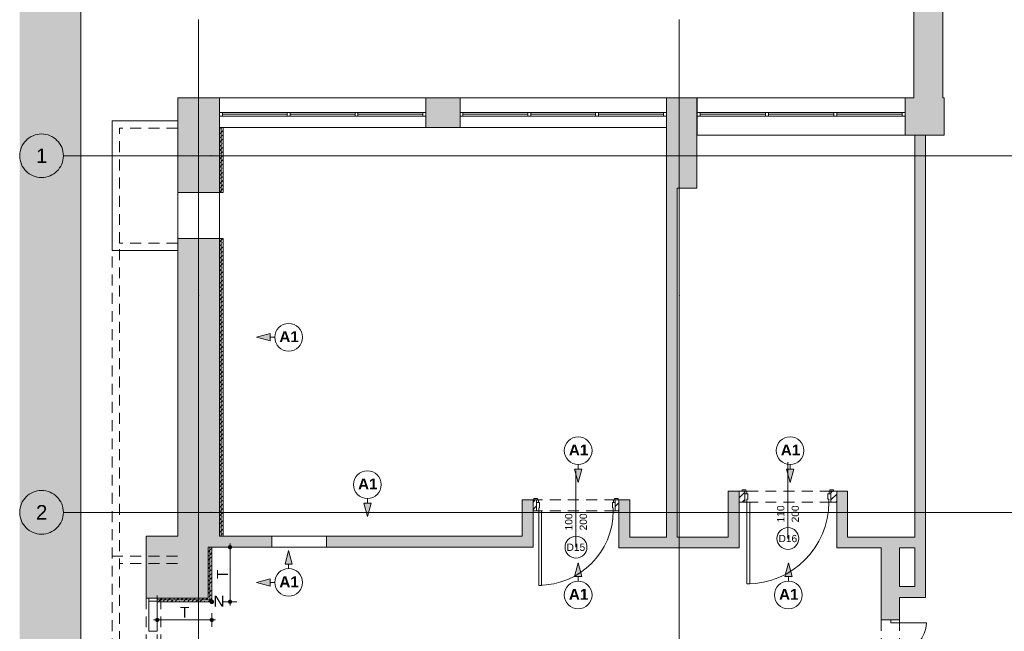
# Paper-space layout 'A-45 WYKOŃCZENIA ŚCIAN - PIĘTRO 0' of a CAD drawing. Header units: millimetres. Extents: x 0 to 500, y 0 to 400.
# Tile 4 of 15: x 90 to 226, y 261 to 345. Entities that reach past the tile are written whole.
import ezdxf
from ezdxf.xclip import XClip

# ---------------------------------------------------------------- set-up
doc = ezdxf.new("R2010")
doc.units = ezdxf.units.MM
doc.header["$MEASUREMENT"] = 0
doc.header["$XCLIPFRAME"] = 0
for name, pattern in [('DASHDOTX2', [1000, 500, -250, 0, -250]), ('Przer. długie kreski', [2.5, 1.5, -1]), ('PRZERYWANA_DU_A', [550, 350, -200])]:
    doc.linetypes.add(name, pattern=pattern)
for name, color, linetype, lineweight in [('0_Nr_pióra__2', 8, 'Continuous', 13), ('A__OKŁADZINY ŚCIAN_Nr_pióra__1', 7, 'Continuous', 20), ('A_ściany proj_Nr_pióra__1', 7, 'Continuous', 20), ('A_ściany proj_Nr_pióra__2', 8, 'Continuous', 13), ('A_ściany_Nr_pióra__1', 7, 'Continuous', 20), ('AR P NAROŻNIKI_Nr_pióra__1', 7, 'Continuous', 20), ('AR P NAROŻNIKI_Nr_pióra__2', 8, 'Continuous', 13), ('Drzwi Archicad_Nr_pióra__1', 7, 'Continuous', 20), ('Drzwi Archicad_Nr_pióra__3', 252, 'Continuous', 13), ('Znaczniki drzwi Archicada_Nr_pióra__3', 252, 'Continuous', 13)]:
    doc.layers.add(name, color=color, linetype=linetype, lineweight=lineweight)
for name, color, linetype in [('A__OKŁADZINY ŚCIAN', 7, 'Continuous'), ('A_podrys', 7, 'Continuous'), ('A_ściany', 7, 'Continuous'), ('A_ściany proj', 7, 'Continuous'), ('AR P NAROŻNIKI', 7, 'Continuous')]:
    doc.layers.add(name, color=color, linetype=linetype)
for name, color, linetype, lineweight, true_color in [('A__OKŁADZINY ŚCIAN_Nr_pióra__7', 7, 'Continuous', 18, 0x171717), ('A_osie_Nr_pióra__16', 7, 'Continuous', 5, 0x0f0f0f), ('A_osie_Nr_pióra__76', 7, 'Continuous', 5, 0x2d2d2d), ('A_ściany proj_Nr_pióra__10', 7, 'Continuous', 13, 0x4b4b4b), ('A_ściany_Nr_pióra__10', 7, 'Continuous', 13, 0x4b4b4b), ('A_ściany_Nr_pióra__19', 7, 'Continuous', 5, 0x191919), ('AR P NAROŻNIKI_Nr_pióra__7', 7, 'Continuous', 18, 0x171717), ('Okna Archicada_Nr_pióra__19', 7, 'Continuous', 5, 0x191919)]:
    doc.layers.add(name, color=color, linetype=linetype, lineweight=lineweight, true_color=true_color)
doc.styles.add('STYL_AUTOMATYCZNY_1', font='arial.ttf')
doc.styles.add('STYL_AUTOMATYCZNY_3', font='arial.ttf')
doc.styles.add('STYL_AUTOMATYCZNY_4', font='arial.ttf')
doc.styles.add('STYL_AUTOMATYCZNY_5', font='arial.ttf')
pattern_1 = [(45, (-1528.3808, -204.0283), (-0.49497475, 0.49497475), [])]
pattern_2 = [(45, (-1528.3808, -204.0283), (-0.57024626, 0.57024626), []), (45, (-1527.8106, -204.0283), (-0.57024626, 0.57024626), [0.40323, -0.20161])]

# ---------------------------------------------------------------- blocks, each defined once
blk = doc.blocks.new('Rysunek_1_1', base_point=(-1528.38, -204.03))
at = {"linetype": 'Continuous', "lineweight": 0, "true_color": 0x484848}
blk.add_hatch(color=251, dxfattribs=at).paths.add_polyline_path([(90.36, 98.76), (340.81, 98.76), (340.81, 175.05), (248.75, 175.05), (248.75, 105.05), (213.75, 105.05), (213.75, 175.05), (98.75, 175.05), (98.75, 383.86), (90.36, 383.86)])
at = {"layer": 'A__OKŁADZINY ŚCIAN', "linetype": 'Continuous', "lineweight": 0, "true_color": 0x000000}
for points in [[(122.89, 301.11), (124.75, 300.61), (124.75, 301.61)], [(167.04, 281.13), (167.54, 283), (166.54, 283)], [(196.14, 281.13), (196.64, 283), (195.64, 283)], [(138.1, 276.46), (138.6, 278.32), (137.6, 278.32)], [(127.29, 271.82), (126.79, 269.95), (127.79, 269.95)], [(167.04, 270.09), (166.54, 268.23), (167.54, 268.23)], [(195.9, 270.09), (195.4, 268.23), (196.4, 268.23)], [(122.89, 267.42), (124.75, 266.92), (124.75, 267.92)]]:
    blk.add_hatch(color=18, dxfattribs=at).paths.add_polyline_path(points)
at = {"layer": 'A__OKŁADZINY ŚCIAN', "linetype": 'Continuous', "lineweight": 0, "true_color": 0x171717}
for points in [[(118.99, 272.26), (119.01, 272.16), (119.06, 272.08), (119.15, 272.02), (119.24, 272.01), (119.34, 272.02), (119.42, 272.08), (119.47, 272.16), (119.49, 272.26), (119.47, 272.35), (119.42, 272.43), (119.34, 272.49), (119.24, 272.51), (119.15, 272.49), (119.06, 272.43), (119.01, 272.35)], [(118.99, 264.76), (119.01, 264.66), (119.06, 264.58), (119.15, 264.52), (119.24, 264.51), (119.34, 264.52), (119.42, 264.58), (119.47, 264.66), (119.49, 264.76), (119.47, 264.85), (119.42, 264.93), (119.34, 264.99), (119.24, 265.01), (119.15, 264.99), (119.06, 264.93), (119.01, 264.85)], [(108.99, 262.26), (109.01, 262.16), (109.06, 262.08), (109.15, 262.02), (109.24, 262.01), (109.34, 262.02), (109.42, 262.08), (109.47, 262.16), (109.49, 262.26), (109.47, 262.35), (109.42, 262.43), (109.34, 262.49), (109.24, 262.51), (109.15, 262.49), (109.06, 262.43), (109.01, 262.35)], [(116.49, 262.26), (116.51, 262.16), (116.56, 262.08), (116.65, 262.02), (116.74, 262.01), (116.84, 262.02), (116.92, 262.08), (116.97, 262.16), (116.99, 262.26), (116.97, 262.35), (116.92, 262.43), (116.84, 262.49), (116.74, 262.51), (116.65, 262.49), (116.56, 262.43), (116.51, 262.35)]]:
    blk.add_hatch(color=250, dxfattribs=at).paths.add_polyline_path(points)
at = {"layer": 'A_ściany', "linetype": 'Continuous', "lineweight": 0, "true_color": 0x000000}
for points in [[(213.11, 334), (217.11, 334), (217.11, 349.72), (214.41, 349.72), (213.11, 349.72)], [(117.79, 334), (112.08, 334), (117.79, 329.95)], [(112.08, 334), (112.08, 321), (113.38, 321), (117.79, 321), (117.79, 329.95)], [(150.82, 329.95), (150.82, 334), (146.12, 334), (146.12, 329.95)], [(183.35, 321.58), (183.35, 334), (179.15, 329.95), (179.15, 321.58)], [(183.35, 334), (179.15, 334), (179.15, 329.95)], [(211.93, 328.88), (214.75, 328.88), (217.31, 328.88), (217.31, 334), (211.93, 334)], [(213.25, 328.88), (213.25, 266.86), (214.75, 265.36), (214.75, 328.88)], [(180.65, 273.66), (180.65, 321.58), (179.15, 321.58), (179.15, 273.66)], [(112.08, 273.76), (117.79, 273.76), (117.79, 314.7), (113.38, 314.7), (112.08, 314.7)], [(187.64, 279.96), (187.64, 273.66), (189.14, 272.16), (189.14, 279.96)], [(204.04, 273.66), (204.04, 279.96), (202.54, 279.96), (202.54, 272.16)], [(159.34, 278.76), (159.34, 273.76), (160.84, 272.26), (160.84, 278.76)], [(174.14, 273.66), (174.14, 278.76), (172.64, 278.76), (172.64, 272.16)], [(107.74, 273.76), (116.24, 272.26), (124.99, 272.26), (124.99, 272.46), (124.99, 273.76)], [(107.74, 273.76), (107.74, 265.26), (116.24, 265.26), (116.24, 272.26)], [(159.34, 273.76), (132.49, 273.76), (132.49, 272.46), (132.49, 272.26), (160.84, 272.26)], [(187.64, 273.66), (174.14, 273.66), (172.64, 272.16), (189.14, 272.16)], [(213.25, 273.66), (204.04, 273.66), (202.54, 272.16), (213.25, 272.16)], [(208.64, 262.26), (211.14, 262.26), (211.14, 272.16), (208.64, 272.16)], [(213.25, 266.86), (211.14, 266.86), (211.14, 265.36), (214.75, 265.36)]]:
    blk.add_hatch(color=18, dxfattribs=at).paths.add_polyline_path(points)
at = {"layer": 'A_ściany proj', "linetype": 'Continuous', "lineweight": 0, "true_color": 0x4b4b4b}
h = blk.add_hatch(dxfattribs=at)
h.set_pattern_fill('FP_65_0001', color=251, style=0, pattern_type=2)
h.set_pattern_definition(pattern_2)
h.paths.add_polyline_path([(117.79, 329.95), (117.79, 321), (118.04, 321), (118.04, 329.95)])
h = blk.add_hatch(dxfattribs=at)
h.set_pattern_fill('FP_65_0001', color=251, style=0, pattern_type=2)
h.set_pattern_definition(pattern_2)
h.paths.add_polyline_path([(118.29, 321), (118.29, 329.95), (118.04, 329.95), (118.04, 321)])
h = blk.add_hatch(dxfattribs=at)
h.set_pattern_fill('FP_65_0001', color=251, style=0, pattern_type=2)
h.set_pattern_definition(pattern_2)
h.paths.add_polyline_path([(117.79, 314.7), (117.79, 273.76), (118.04, 273.76), (118.04, 314.7)])
h = blk.add_hatch(dxfattribs=at)
h.set_pattern_fill('FP_65_0001', color=251, style=0, pattern_type=2)
h.set_pattern_definition(pattern_2)
h.paths.add_polyline_path([(118.29, 273.76), (118.29, 314.7), (118.04, 314.7), (118.04, 273.76)])
at = {"layer": 'A_ściany proj', "linetype": 'Continuous', "lineweight": 0, "true_color": 0x000000}
h = blk.add_hatch(dxfattribs=at)
h.set_pattern_fill('bloczki_ceramiczne_0001', color=18, style=0, pattern_type=2)
h.set_pattern_definition(pattern_1)
h.paths.add_polyline_path([(189.14, 278.46), (189.94, 278.46), (189.94, 279.96), (189.14, 279.96)])
h = blk.add_hatch(dxfattribs=at)
h.set_pattern_fill('bloczki_ceramiczne_0001', color=18, style=0, pattern_type=2)
h.set_pattern_definition(pattern_1)
h.paths.add_polyline_path([(201.74, 278.46), (202.54, 278.46), (202.54, 279.96), (201.74, 279.96)])
h = blk.add_hatch(dxfattribs=at)
h.set_pattern_fill('bloczki_ceramiczne_0001', color=18, style=0, pattern_type=2)
h.set_pattern_definition(pattern_1)
h.paths.add_polyline_path([(160.84, 277.26), (161.34, 277.26), (161.34, 278.76), (160.84, 278.76)])
h = blk.add_hatch(dxfattribs=at)
h.set_pattern_fill('bloczki_ceramiczne_0001', color=18, style=0, pattern_type=2)
h.set_pattern_definition(pattern_1)
h.paths.add_polyline_path([(172.14, 277.26), (172.64, 277.26), (172.64, 278.76), (172.14, 278.76)])
at = {"layer": 'A_ściany proj', "linetype": 'Continuous', "lineweight": 0, "true_color": 0x4b4b4b}
h = blk.add_hatch(dxfattribs=at)
h.set_pattern_fill('FP_65_0001', color=251, style=0, pattern_type=2)
h.set_pattern_definition(pattern_2)
h.paths.add_polyline_path([(116.24, 272.26), (116.24, 265.26), (116.49, 265.01), (116.49, 272.26)])
h = blk.add_hatch(dxfattribs=at)
h.set_pattern_fill('FP_65_0001', color=251, style=0, pattern_type=2)
h.set_pattern_definition(pattern_2)
h.paths.add_polyline_path([(116.74, 264.76), (116.74, 272.26), (116.49, 272.26), (116.49, 265.01)])
h = blk.add_hatch(dxfattribs=at)
h.set_pattern_fill('FP_65_0001', color=251, style=0, pattern_type=2)
h.set_pattern_definition(pattern_2)
h.paths.add_polyline_path([(116.24, 265.26), (109.24, 265.26), (109.24, 265.01), (116.49, 265.01)])
h = blk.add_hatch(dxfattribs=at)
h.set_pattern_fill('FP_65_0001', color=251, style=0, pattern_type=2)
h.set_pattern_definition(pattern_2)
h.paths.add_polyline_path([(109.24, 264.76), (116.74, 264.76), (116.49, 265.01), (109.24, 265.01)])
at = {"layer": 'AR P NAROŻNIKI', "linetype": 'Continuous', "lineweight": 0, "true_color": 0x171717}
blk.add_hatch(color=250, dxfattribs=at).paths.add_polyline_path([(116.99, 264.76, 1), (116.49, 264.76, 1)])
at = {"layer": '0_Nr_pióra__2', "color": 8, "linetype": 'PRZERYWANA_DU_A', "lineweight": 13, "flags": 128}
blk.add_lwpolyline([(98.75, 383.86), (98.75, 175.05), (213.75, 175.05), (213.75, 105.05), (248.75, 105.05), (248.75, 175.05), (340.81, 175.05)], dxfattribs=at)
at = {"layer": 'A__OKŁADZINY ŚCIAN_Nr_pióra__1', "color": 7, "linetype": 'Continuous', "lineweight": 20}
for p, q in [((122.89, 301.11), (124.75, 301.61)), ((124.75, 301.61), (124.75, 300.61)), ((122.89, 301.11), (124.75, 300.61)), ((125.39, 301.11), (124.75, 301.11)), ((166.54, 283), (167.54, 283)), ((167.04, 281.13), (166.54, 283)), ((167.04, 283.63), (167.04, 283)), ((167.04, 281.13), (167.54, 283)), ((195.64, 283), (196.64, 283)), ((196.14, 281.13), (195.64, 283)), ((196.14, 283.63), (196.14, 283)), ((196.14, 281.13), (196.64, 283)), ((138.1, 278.96), (138.1, 278.32)), ((137.6, 278.32), (138.6, 278.32)), ((138.1, 276.46), (137.6, 278.32)), ((138.1, 276.46), (138.6, 278.32)), ((127.29, 271.82), (126.79, 269.95)), ((127.29, 271.82), (127.79, 269.95)), ((127.79, 269.95), (126.79, 269.95)), ((127.29, 269.32), (127.29, 269.95)), ((167.04, 270.09), (166.54, 268.23)), ((167.04, 270.09), (167.54, 268.23)), ((195.9, 270.09), (195.4, 268.23)), ((195.9, 270.09), (196.4, 268.23)), ((122.89, 267.42), (124.75, 267.92)), ((124.75, 267.92), (124.75, 266.92)), ((167.54, 268.23), (166.54, 268.23)), ((167.04, 267.59), (167.04, 268.23)), ((196.4, 268.23), (195.4, 268.23)), ((195.9, 267.59), (195.9, 268.23)), ((122.89, 267.42), (124.75, 266.92)), ((125.39, 267.42), (124.75, 267.42))]:
    blk.add_line(p, q, dxfattribs=at)
for centre in [(127.29, 301.11), (167.04, 285.53), (196.14, 285.53), (138.1, 280.86), (127.29, 267.42), (167.04, 265.69), (195.9, 265.69)]:
    blk.add_circle(centre, 1.9, dxfattribs=at)
at = {"layer": 'A__OKŁADZINY ŚCIAN_Nr_pióra__7', "color": 250, "linetype": 'Continuous', "lineweight": 18, "true_color": 0x171717}
for p, q in [((118.99, 272.26), (118.3, 272.26)), ((119.24, 272.51), (119.24, 272.76)), ((119.24, 265.01), (119.24, 272.01)), ((120.18, 272.26), (119.49, 272.26)), ((118.99, 264.76), (118.3, 264.76)), ((119.24, 264.26), (119.24, 264.51)), ((120.18, 264.76), (119.49, 264.76)), ((109.24, 262.51), (109.24, 263.19)), ((116.74, 262.51), (116.74, 263.19)), ((108.74, 262.26), (108.99, 262.26)), ((109.24, 261.32), (109.24, 262.01)), ((109.49, 262.26), (116.49, 262.26)), ((116.74, 261.32), (116.74, 262.01)), ((116.99, 262.26), (117.24, 262.26))]:
    blk.add_line(p, q, dxfattribs=at)
for centre in [(119.24, 272.26), (119.24, 264.76), (109.24, 262.26), (116.74, 262.26)]:
    blk.add_circle(centre, 0.25, dxfattribs=at)
at = {"layer": 'A_osie_Nr_pióra__16', "color": 250, "linetype": 'DASHDOTX2', "lineweight": 5, "true_color": 0x0f0f0f}
for p, q in [((114.92, 306.87), (114.92, 344.76)), ((180.92, 306.87), (180.92, 344.76)), ((116.61, 326.05), (96.36, 326.05)), ((340.81, 326.05), (116.61, 326.05)), ((116.61, 326.05), (116.61, 326.05)), ((114.92, 306.87), (114.92, 142.64)), ((180.92, 306.87), (180.92, 142.64)), ((116.61, 277.05), (96.36, 277.05)), ((340.81, 277.05), (116.61, 277.05)), ((116.61, 277.05), (116.61, 277.05))]:
    blk.add_line(p, q, dxfattribs=at)
for p in [(116.61, 326.05), (114.92, 306.87), (114.92, 306.87), (180.92, 306.87), (180.92, 306.87), (116.61, 277.05)]:
    blk.add_point(p, dxfattribs=at)
at = {"layer": 'A_osie_Nr_pióra__76', "color": 250, "linetype": 'Continuous', "lineweight": 5, "true_color": 0x2d2d2d}
for centre in [(93.36, 326.05), (93.36, 277.05)]:
    blk.add_circle(centre, 3, dxfattribs=at)
at = {"layer": 'A_ściany proj_Nr_pióra__1', "color": 7, "linetype": 'Continuous', "lineweight": 20, "flags": 128}
for points in [[(117.79, 329.95), (117.79, 321)], [(118.29, 321), (118.29, 329.95)], [(117.79, 314.7), (117.79, 273.76)], [(118.29, 273.76), (118.29, 314.7)], [(189.94, 279.96), (189.14, 279.96)], [(189.14, 279.96), (189.14, 278.46)], [(189.94, 278.46), (189.94, 279.96)], [(202.54, 279.96), (201.74, 279.96)], [(201.74, 279.96), (201.74, 278.46)], [(202.54, 278.46), (202.54, 279.96)], [(161.34, 278.76), (160.84, 278.76)], [(160.84, 278.76), (160.84, 277.26)], [(161.34, 277.26), (161.34, 278.76)], [(172.64, 278.76), (172.14, 278.76)], [(172.14, 278.76), (172.14, 277.26)], [(172.64, 277.26), (172.64, 278.76)], [(160.84, 277.26), (161.34, 277.26)], [(172.14, 277.26), (172.64, 277.26)], [(189.14, 278.46), (189.94, 278.46)], [(201.74, 278.46), (202.54, 278.46)], [(116.24, 272.26), (116.24, 265.26)], [(116.74, 264.76), (116.74, 272.26)], [(116.24, 265.26), (109.24, 265.26)], [(109.24, 264.76), (116.74, 264.76)]]:
    blk.add_lwpolyline(points, dxfattribs=at)
at = {"layer": 'A_ściany proj_Nr_pióra__10', "color": 251, "linetype": 'Continuous', "lineweight": 13, "true_color": 0x4b4b4b}
for p, q in [((118.04, 321), (118.04, 329.95)), ((118.04, 329.95), (118.04, 321)), ((118.04, 273.76), (118.04, 314.7)), ((118.04, 314.7), (118.04, 273.76)), ((116.49, 265.01), (116.49, 272.26)), ((116.49, 272.26), (116.49, 265.01)), ((109.24, 265.01), (116.49, 265.01)), ((116.49, 265.01), (109.24, 265.01))]:
    blk.add_line(p, q, dxfattribs=at)
at = {"layer": 'A_ściany proj_Nr_pióra__10', "color": 251, "linetype": 'Przer. długie kreski', "lineweight": 13, "true_color": 0x4b4b4b}
blk.add_line((109.74, 265.26), (109.74, 245.3), dxfattribs=at)
at = {"layer": 'A_ściany proj_Nr_pióra__2', "color": 8, "linetype": 'Continuous', "lineweight": 13, "flags": 128}
for points in [[(118.04, 329.95), (117.79, 329.95)], [(118.29, 329.95), (118.04, 329.95)], [(118.04, 321), (117.79, 321)], [(118.29, 321), (118.04, 321)], [(118.04, 314.7), (117.79, 314.7)], [(118.29, 314.7), (118.04, 314.7)], [(118.04, 273.76), (117.79, 273.76)], [(118.29, 273.76), (118.04, 273.76)], [(116.49, 272.26), (116.24, 272.26)], [(116.74, 272.26), (116.49, 272.26)], [(109.24, 265.01), (109.24, 265.26)], [(109.24, 264.76), (109.24, 265.01)]]:
    blk.add_lwpolyline(points, dxfattribs=at)
at = {"layer": 'A_ściany_Nr_pióra__1', "color": 7, "linetype": 'Continuous', "lineweight": 20}
for p, q in [((117.79, 334), (117.79, 329.95)), ((146.12, 334), (146.12, 329.95)), ((150.82, 334), (150.82, 329.95)), ((179.15, 334), (179.15, 329.95)), ((113.38, 321), (112.08, 321)), ((113.38, 321), (117.79, 321)), ((113.38, 314.7), (112.08, 314.7)), ((113.38, 314.7), (117.79, 314.7)), ((189.94, 279.96), (189.57, 279.96)), ((189.94, 279.61), (189.94, 279.96)), ((201.74, 279.96), (202.11, 279.96)), ((201.74, 279.61), (201.74, 279.96)), ((161.34, 278.76), (160.97, 278.76)), ((161.34, 278.41), (161.34, 278.76)), ((172.14, 278.76), (172.51, 278.76)), ((172.14, 278.41), (172.14, 278.76)), ((189.94, 278.46), (189.94, 279.61)), ((201.74, 278.46), (201.74, 279.61)), ((161.34, 277.26), (161.34, 278.41)), ((172.14, 277.26), (172.14, 278.41)), ((124.99, 272.46), (124.99, 273.76)), ((132.49, 272.46), (132.49, 273.76)), ((124.99, 272.46), (124.99, 272.26)), ((132.49, 272.46), (132.49, 272.26)), ((107.74, 265.26), (107.74, 265.63)), ((108.09, 265.26), (107.74, 265.26)), ((109.24, 265.26), (108.09, 265.26)), ((109.24, 265.26), (109.24, 265.63)), ((208.64, 262.26), (208.64, 262.63)), ((211.14, 262.26), (211.14, 262.63)), ((209.99, 262.26), (208.64, 262.26)), ((211.14, 262.26), (209.99, 262.26))]:
    blk.add_line(p, q, dxfattribs=at)
at = {"layer": 'A_ściany_Nr_pióra__1', "color": 7, "linetype": 'Continuous', "lineweight": 20, "flags": 128}
for points in [[(213.11, 349.72), (213.11, 334)], [(217.11, 334), (217.11, 349.72)], [(117.79, 334), (112.08, 334)], [(112.08, 334), (112.08, 321)], [(150.82, 334), (146.12, 334)], [(183.35, 334), (179.15, 334)], [(183.35, 321.58), (183.35, 334)], [(183.37, 334), (183.37, 328.88)], [(213.11, 334), (211.93, 334)], [(211.93, 334), (211.93, 328.88)], [(217.31, 334), (217.11, 334)], [(217.31, 328.88), (217.31, 334)], [(117.79, 321), (117.79, 329.95)], [(146.12, 329.95), (150.82, 329.95)], [(179.15, 329.95), (179.15, 321.58)], [(211.93, 328.88), (214.75, 328.88)], [(213.25, 328.88), (213.25, 273.66)], [(214.75, 328.88), (213.25, 328.88)], [(214.75, 265.36), (214.75, 328.88)], [(214.75, 328.88), (217.31, 328.88)], [(179.15, 321.58), (179.15, 273.66)], [(180.65, 321.58), (183.35, 321.58)], [(180.65, 273.66), (180.65, 321.58)], [(112.08, 314.7), (112.08, 273.76)], [(117.79, 273.76), (117.79, 314.7)], [(187.64, 279.96), (187.64, 273.66)], [(189.14, 279.96), (187.64, 279.96)], [(189.14, 272.16), (189.14, 279.96)], [(204.04, 279.96), (202.54, 279.96)], [(202.54, 279.96), (202.54, 272.16)], [(204.04, 273.66), (204.04, 279.96)], [(159.34, 278.76), (159.34, 273.76)], [(160.84, 278.76), (159.34, 278.76)], [(160.84, 272.26), (160.84, 278.76)], [(174.14, 278.76), (172.64, 278.76)], [(172.64, 278.76), (172.64, 272.16)], [(174.14, 273.66), (174.14, 278.76)], [(112.08, 273.76), (107.74, 273.76)], [(107.74, 273.76), (107.74, 265.26)], [(124.99, 273.76), (117.79, 273.76)], [(159.34, 273.76), (132.49, 273.76)], [(179.15, 273.66), (174.14, 273.66)], [(187.64, 273.66), (180.65, 273.66)], [(213.25, 273.66), (204.04, 273.66)], [(116.24, 272.26), (124.99, 272.26)], [(116.24, 265.26), (116.24, 272.26)], [(132.49, 272.26), (160.84, 272.26)], [(172.64, 272.16), (189.14, 272.16)], [(202.54, 272.16), (208.64, 272.16)], [(208.64, 272.16), (208.64, 262.26)], [(211.14, 272.16), (213.25, 272.16)], [(211.14, 266.86), (211.14, 272.16)], [(213.25, 272.16), (213.25, 266.86)], [(213.25, 266.86), (211.14, 266.86)], [(109.24, 265.26), (116.24, 265.26)], [(211.14, 262.26), (211.14, 265.36)], [(211.14, 265.36), (214.75, 265.36)]]:
    blk.add_lwpolyline(points, dxfattribs=at)
at = {"layer": 'A_ściany_Nr_pióra__10', "color": 251, "linetype": 'Continuous', "lineweight": 13, "true_color": 0x4b4b4b}
for p, q in [((112.04, 330.85), (103.08, 330.85)), ((103.08, 313.05), (103.08, 330.85)), ((112.04, 313.05), (103.08, 313.05))]:
    blk.add_line(p, q, dxfattribs=at)
at = {"layer": 'A_ściany_Nr_pióra__10', "color": 251, "linetype": 'Przer. długie kreski', "lineweight": 13, "true_color": 0x4b4b4b}
for p, q in [((112.04, 329.85), (104.08, 329.85)), ((104.08, 314.05), (104.08, 329.85)), ((104.08, 254.22), (104.08, 314.05)), ((112.04, 314.05), (104.08, 314.05)), ((103.08, 253.22), (103.08, 313.05)), ((112.04, 271.02), (103.08, 271.02)), ((112.04, 270.02), (104.08, 270.02)), ((107.74, 265.26), (107.74, 245.3)), ((109.24, 265.26), (109.24, 245.3)), ((208.64, 262.26), (208.64, 245.86)), ((211.14, 262.26), (211.14, 245.86))]:
    blk.add_line(p, q, dxfattribs=at)
at = {"layer": 'A_ściany_Nr_pióra__19', "color": 250, "linetype": 'Continuous', "lineweight": 5, "true_color": 0x191919}
for p, q in [((146.12, 334), (117.79, 334)), ((179.15, 334), (150.82, 334)), ((211.93, 334), (183.37, 334)), ((117.79, 329.95), (146.12, 329.95)), ((150.82, 329.95), (179.15, 329.95)), ((183.37, 328.88), (211.93, 328.88))]:
    blk.add_line(p, q, dxfattribs=at)
at = {"layer": 'AR P NAROŻNIKI_Nr_pióra__1', "color": 7, "linetype": 'Continuous', "lineweight": 20}
blk.add_circle((116.74, 264.76), 0.25, dxfattribs=at)
at = {"layer": 'AR P NAROŻNIKI_Nr_pióra__2', "color": 8, "linetype": 'PRZERYWANA_DU_A', "lineweight": 13, "flags": 128}
blk.add_lwpolyline([(116.99, 264.76, 1), (116.49, 264.76, 1)], format="xyb", close=True, dxfattribs=at)
at = {"layer": 'Drzwi Archicad_Nr_pióra__1', "color": 7, "linetype": 'Continuous', "lineweight": 20}
for p, q in [((107.74, 265.26), (107.74, 265.63)), ((107.74, 265.26), (107.74, 265.63)), ((108.09, 265.26), (107.74, 265.26)), ((108.09, 265.26), (107.74, 265.26)), ((108.09, 264.86), (108.09, 265.26)), ((108.09, 265.26), (109.24, 265.26)), ((109.24, 265.26), (108.09, 265.26)), ((109.24, 265.26), (108.09, 265.26)), ((109.24, 265.26), (109.24, 265.63)), ((109.24, 265.26), (109.24, 265.63)), ((109.24, 265.26), (109.24, 264.86)), ((109.24, 264.86), (108.09, 264.86)), ((208.64, 262.26), (208.64, 262.63)), ((208.64, 262.26), (208.64, 262.63)), ((211.14, 262.26), (211.14, 262.63)), ((211.14, 262.26), (211.14, 262.63)), ((209.99, 262.26), (208.64, 262.26)), ((209.99, 262.26), (208.64, 262.26)), ((209.99, 262.26), (209.99, 261.86)), ((211.14, 262.26), (209.99, 262.26)), ((211.14, 262.26), (209.99, 262.26)), ((211.14, 262.26), (209.99, 262.26)), ((209.99, 261.86), (211.14, 261.86)), ((211.14, 261.86), (211.14, 262.26)), ((211.14, 261.86), (214.86, 261.86))]:
    blk.add_line(p, q, dxfattribs=at)
at = {"layer": 'Drzwi Archicad_Nr_pióra__1', "color": 7, "linetype": 'Continuous', "lineweight": 20, "flags": 128}
blk.add_lwpolyline([(109.24, 264.86), (109.24, 260.7), (108.09, 260.7), (108.09, 264.86)], close=True, dxfattribs=at)
at = {"layer": 'Drzwi Archicad_Nr_pióra__1', "color": 7, "linetype": 'Continuous', "lineweight": 20}
blk.add_arc((211.14, 261.86), 3.72, 270, 0, dxfattribs=at)
at = {"layer": 'Drzwi Archicad_Nr_pióra__3', "color": 252, "linetype": 'Continuous', "lineweight": 13}
for p, q in [((189.57, 279.96), (189.57, 280.15)), ((189.57, 280.15), (190.07, 280.15)), ((190.07, 279.96), (189.57, 279.96)), ((189.94, 279.96), (189.57, 279.96)), ((189.94, 279.96), (189.57, 279.96)), ((189.94, 279.61), (189.94, 279.96)), ((189.94, 279.96), (190.19, 279.96)), ((189.94, 279.61), (189.94, 279.96)), ((189.94, 279.61), (189.94, 279.96)), ((190.07, 280.15), (190.07, 279.96)), ((190.19, 279.96), (190.19, 279.61)), ((201.49, 279.61), (201.49, 279.96)), ((201.49, 279.96), (201.74, 279.96)), ((201.61, 280.15), (202.11, 280.15)), ((201.61, 279.96), (201.61, 280.15)), ((202.11, 279.96), (201.61, 279.96)), ((201.74, 279.96), (201.74, 279.61)), ((201.74, 279.61), (201.74, 279.96)), ((201.74, 279.61), (201.74, 279.96)), ((201.74, 279.96), (202.11, 279.96)), ((201.74, 279.96), (202.11, 279.96)), ((202.11, 280.15), (202.11, 279.96)), ((160.97, 278.76), (160.97, 278.95)), ((160.97, 278.95), (161.47, 278.95)), ((161.47, 278.76), (160.97, 278.76)), ((161.34, 278.76), (160.97, 278.76)), ((161.34, 278.76), (160.97, 278.76)), ((161.34, 278.41), (161.34, 278.76)), ((161.34, 278.76), (161.59, 278.76)), ((161.34, 278.41), (161.34, 278.76)), ((161.34, 278.41), (161.34, 278.76)), ((161.47, 278.95), (161.47, 278.76)), ((161.59, 278.76), (161.59, 278.41)), ((171.89, 278.41), (171.89, 278.76)), ((171.89, 278.76), (172.14, 278.76)), ((172.01, 278.95), (172.51, 278.95)), ((172.01, 278.76), (172.01, 278.95)), ((172.51, 278.76), (172.01, 278.76)), ((172.14, 278.76), (172.14, 278.41)), ((172.14, 278.41), (172.14, 278.76)), ((172.14, 278.41), (172.14, 278.76)), ((172.14, 278.76), (172.51, 278.76)), ((172.14, 278.76), (172.51, 278.76)), ((172.51, 278.95), (172.51, 278.76)), ((190.19, 279.61), (189.94, 279.61)), ((189.94, 279.61), (189.94, 278.46)), ((190.34, 279.61), (189.94, 279.61)), ((189.94, 278.46), (189.94, 279.61)), ((189.94, 278.46), (189.94, 279.61)), ((190.22, 278.46), (190.22, 278.86)), ((190.22, 278.86), (190.34, 278.86)), ((190.34, 278.86), (190.34, 279.61)), ((201.34, 279.61), (201.34, 278.86)), ((201.74, 279.61), (201.34, 279.61)), ((201.34, 278.86), (201.46, 278.86)), ((201.46, 278.86), (201.46, 278.46)), ((201.74, 279.61), (201.49, 279.61)), ((201.74, 278.46), (201.74, 279.61)), ((201.74, 278.46), (201.74, 279.61)), ((201.74, 278.46), (201.74, 279.61)), ((161.59, 278.41), (161.34, 278.41)), ((161.34, 278.41), (161.34, 277.26)), ((161.74, 278.41), (161.34, 278.41)), ((161.34, 277.26), (161.34, 278.41)), ((161.34, 277.26), (161.34, 278.41)), ((161.34, 277.26), (161.62, 277.26)), ((161.62, 277.26), (161.62, 277.66)), ((161.62, 277.66), (161.74, 277.66)), ((161.62, 267.02), (161.62, 277.26)), ((161.62, 277.26), (162.02, 277.26)), ((161.74, 277.66), (161.74, 278.41)), ((162.02, 277.26), (162.02, 267.02)), ((171.74, 278.41), (171.74, 277.66)), ((172.14, 278.41), (171.74, 278.41)), ((171.74, 277.66), (171.86, 277.66)), ((171.86, 277.66), (171.86, 277.26)), ((171.86, 277.26), (172.14, 277.26)), ((172.14, 278.41), (171.89, 278.41)), ((172.14, 277.26), (172.14, 278.41)), ((172.14, 277.26), (172.14, 278.41)), ((172.14, 277.26), (172.14, 278.41)), ((189.94, 278.46), (190.22, 278.46)), ((190.22, 267.22), (190.22, 278.46)), ((190.22, 278.46), (190.62, 278.46)), ((190.62, 278.46), (190.62, 267.22)), ((201.46, 278.46), (201.74, 278.46)), ((162.02, 267.02), (161.62, 267.02)), ((190.62, 267.22), (190.22, 267.22))]:
    blk.add_line(p, q, dxfattribs=at)
at = {"layer": 'Drzwi Archicad_Nr_pióra__3', "color": 252, "linetype": 'Przer. długie kreski', "lineweight": 13}
for p, q in [((201.74, 279.96), (189.94, 279.96)), ((172.14, 278.76), (161.34, 278.76)), ((172.14, 277.26), (161.34, 277.26)), ((201.74, 278.46), (189.94, 278.46))]:
    blk.add_line(p, q, dxfattribs=at)
at = {"layer": 'Drzwi Archicad_Nr_pióra__3', "color": 252, "linetype": 'Continuous', "lineweight": 13}
for centre, radius in [((161.62, 277.26), 10.24), ((190.22, 278.46), 11.24)]:
    blk.add_arc(centre, radius, 270, 0, dxfattribs=at)
at = {"layer": 'Okna Archicada_Nr_pióra__19', "color": 250, "linetype": 'Continuous', "lineweight": 5, "true_color": 0x191919}
for p, q in [((146.12, 332), (117.79, 332)), ((117.79, 332), (117.79, 331.5)), ((117.79, 331.5), (146.12, 331.5)), ((118.19, 332), (118.19, 331.5)), ((118.19, 331.75), (127.1, 331.75)), ((127.1, 332), (127.1, 331.5)), ((127.5, 332), (127.5, 331.5)), ((127.5, 331.75), (136.41, 331.75)), ((136.41, 332), (136.41, 331.5)), ((136.81, 332), (136.81, 331.5)), ((136.81, 331.75), (145.72, 331.75)), ((145.72, 332), (145.72, 331.5)), ((146.12, 331.5), (146.12, 332)), ((179.15, 332), (150.82, 332)), ((150.82, 332), (150.82, 331.5)), ((150.82, 331.5), (179.15, 331.5)), ((151.22, 332), (151.22, 331.5)), ((151.22, 331.75), (160.13, 331.75)), ((160.13, 332), (160.13, 331.5)), ((160.53, 332), (160.53, 331.5)), ((160.53, 331.75), (169.44, 331.75)), ((169.44, 332), (169.44, 331.5)), ((169.84, 332), (169.84, 331.5)), ((169.84, 331.75), (178.75, 331.75)), ((178.75, 332), (178.75, 331.5)), ((179.15, 331.5), (179.15, 332)), ((183.37, 331.5), (183.37, 332)), ((183.37, 332), (211.93, 332)), ((211.93, 331.5), (183.37, 331.5)), ((183.77, 332), (183.77, 331.5)), ((192.76, 331.75), (183.77, 331.75)), ((192.76, 332), (192.76, 331.5)), ((193.16, 332), (193.16, 331.5)), ((202.14, 331.75), (193.16, 331.75)), ((202.14, 332), (202.14, 331.5)), ((202.54, 332), (202.54, 331.5)), ((211.53, 331.75), (202.54, 331.75)), ((211.53, 332), (211.53, 331.5)), ((211.93, 332), (211.93, 331.5)), ((113.38, 321), (112.08, 321)), ((112.08, 314.7), (112.08, 321)), ((113.38, 321), (117.79, 321)), ((117.79, 314.7), (117.79, 321)), ((113.38, 314.7), (112.08, 314.7)), ((113.38, 314.7), (117.79, 314.7)), ((124.99, 272.46), (124.99, 273.76)), ((132.49, 273.76), (124.99, 273.76)), ((132.49, 272.46), (132.49, 273.76)), ((124.99, 272.46), (124.99, 272.26)), ((132.49, 272.26), (124.99, 272.26)), ((132.49, 272.46), (132.49, 272.26))]:
    blk.add_line(p, q, dxfattribs=at)
at = {"layer": 'Znaczniki drzwi Archicada_Nr_pióra__3', "color": 252, "linetype": 'Continuous', "lineweight": 13}
for p, q in [((195.84, 273.46), (195.84, 283.96)), ((166.74, 272.26), (166.74, 282.76))]:
    blk.add_line(p, q, dxfattribs=at)
at = {"layer": 'Znaczniki drzwi Archicada_Nr_pióra__3', "color": 252, "linetype": 'Continuous', "lineweight": 13, "flags": 128}
for points in [[(194.34, 273.46, 1), (197.34, 273.46, 1)], [(165.24, 272.26, 1), (168.24, 272.26, 1)]]:
    blk.add_lwpolyline(points, format="xyb", close=True, dxfattribs=at)
at = {"layer": 'A__OKŁADZINY ŚCIAN_Nr_pióra__1', "color": 7, "linetype": 'Continuous', "lineweight": 20, "char_height": 1.5, "attachment_point": 4, "style": 'STYL_AUTOMATYCZNY_3'}
for insert in [(126.01, 301.19), (165.76, 285.62), (194.86, 285.62), (136.82, 280.95), (126.01, 267.5), (165.76, 265.78), (194.62, 265.78)]:
    blk.add_mtext('\\A1;{\\pql;\\fArial|b1|i0|c238|p0;\\W1.000000;A1}', dxfattribs=dict(at, insert=insert))
at = {"layer": 'A__OKŁADZINY ŚCIAN_Nr_pióra__7', "color": 250, "linetype": 'Continuous', "lineweight": 18, "true_color": 0x171717, "insert": (118.94, 267.88), "char_height": 1.5, "width": 1.2566, "attachment_point": 7, "rotation": 90, "style": 'STYL_AUTOMATYCZNY_5'}
blk.add_mtext('\\A1;{\\pql;\\fArial|b0|i0|c238|p0;\\W1.000000;T}', dxfattribs=at)
at = {"layer": 'A__OKŁADZINY ŚCIAN_Nr_pióra__7', "color": 250, "linetype": 'Continuous', "lineweight": 18, "true_color": 0x171717, "insert": (112.36, 262.56), "char_height": 1.5, "width": 1.2566, "attachment_point": 7, "style": 'STYL_AUTOMATYCZNY_5'}
blk.add_mtext('\\A1;{\\pql;\\fArial|b0|i0|c238|p0;\\W1.000000;T}', dxfattribs=at)
at = {"layer": 'A_osie_Nr_pióra__76', "color": 250, "linetype": 'Continuous', "lineweight": 5, "true_color": 0x2d2d2d, "char_height": 2, "attachment_point": 1, "style": 'STYL_AUTOMATYCZNY_1'}
for s, insert in [('\\A1;{\\pql;\\pt0;\\fArial|b0|i0|c238|p0;\\W1.000000;1}', (92.6, 327.05)), ('\\A1;{\\pql;\\pt0;\\fArial|b0|i0|c238|p0;\\W1.000000;2}', (92.6, 278.05))]:
    blk.add_mtext(s, dxfattribs=dict(at, insert=insert))
at = {"layer": 'AR P NAROŻNIKI_Nr_pióra__7', "color": 250, "linetype": 'Continuous', "lineweight": 18, "true_color": 0x171717, "insert": (116.97, 264.85), "char_height": 1.5, "attachment_point": 4, "style": 'STYL_AUTOMATYCZNY_1'}
blk.add_mtext('\\A1;{\\pql;\\fArial|b0|i0|c238|p0;\\W1.000000;N}', dxfattribs=at)
at = {"layer": 'Znaczniki drzwi Archicada_Nr_pióra__3', "color": 252, "linetype": 'Continuous', "lineweight": 13, "char_height": 1, "attachment_point": 7, "rotation": 90, "style": 'STYL_AUTOMATYCZNY_4'}
for s, insert in [('\\A1;{\\pql;\\fArial CE|b0|i0|c238|p0;\\W1.000000;110}', (195.36, 275.67)), ('\\A1;{\\pql;\\fArial CE|b0|i0|c238|p0;\\W1.000000;200}', (197.36, 275.67)), ('\\A1;{\\pql;\\fArial CE|b0|i0|c238|p0;\\W1.000000;100}', (166.26, 274.57)), ('\\A1;{\\pql;\\fArial CE|b0|i0|c238|p0;\\W1.000000;200}', (168.26, 274.57))]:
    blk.add_mtext(s, dxfattribs=dict(at, insert=insert))
at = {"layer": 'Znaczniki drzwi Archicada_Nr_pióra__3', "color": 252, "linetype": 'Continuous', "lineweight": 13, "char_height": 1, "attachment_point": 7, "style": 'STYL_AUTOMATYCZNY_4'}
for s, insert in [('\\A1;{\\pql;\\fArial CE|b0|i0|c238|p0;\\W1.000000;D16}', (194.55, 272.94)), ('\\A1;{\\pql;\\fArial CE|b0|i0|c238|p0;\\W1.000000;D15}', (165.45, 271.74))]:
    blk.add_mtext(s, dxfattribs=dict(at, insert=insert))

psp = doc.layouts.new('A-45 WYKOŃCZENIA ŚCIAN - PIĘTRO 0')

# ---------------------------------------------------------------- block references
at = {"layer": 'A_podrys', "color": 37, "linetype": 'Continuous', "lineweight": 5, "true_color": 0x656532}
ref = psp.add_blockref('Rysunek_1_1', (-1528.38, -204.03), dxfattribs=at)
XClip(ref).set_block_clipping_path([(90.3605497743, 98.7556093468), (340.8105210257, 383.8565524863)])

doc.saveas('drawing.dxf')
